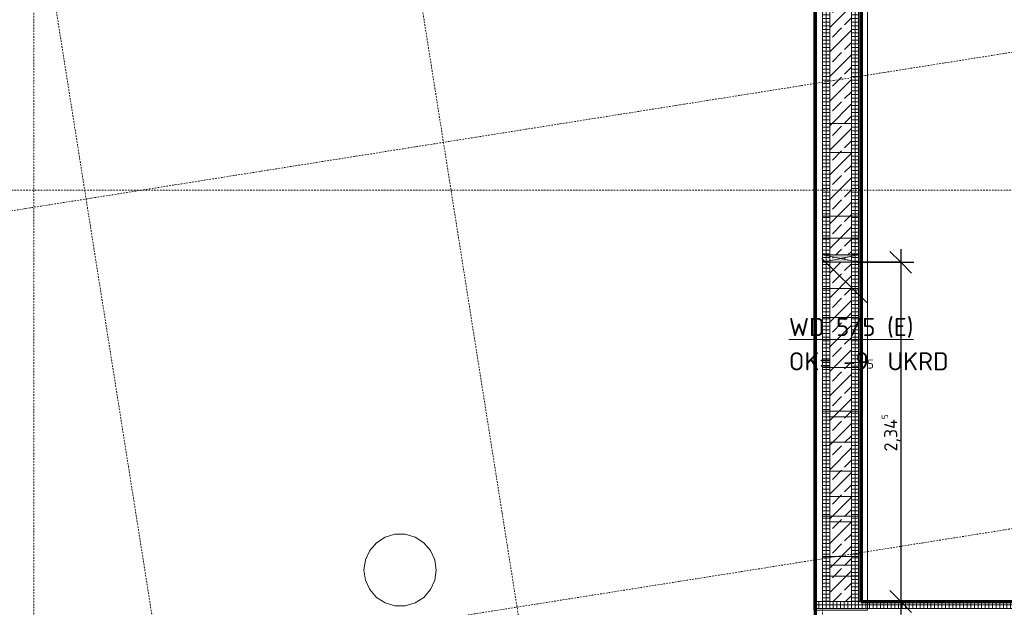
# Model space of a CAD drawing. Header units: millimetres. Extents: x 1523 to 73204, y -91281 to 10268.
# Tile 60 of 120: x 42878 to 49681, y -66517 to -62458. Entities that reach past the tile are written whole.
import ezdxf

# ---------------------------------------------------------------- set-up
doc = ezdxf.new("R2010")
doc.units = ezdxf.units.MM
for name, pattern in [('CAx_nichtHalbton', [20001.0584, 10000, -0.5292, 10000, -0.5292]), ('IMPORT-STRICHPUNKT _7_', [20, 10, -5, 0, -5]), ('IMPORT-VERDECKT _8_', [7.5, 5, -2.5]), ('Verdeckt 2x', [3.572, 2.3813, -1.1907])]:
    doc.linetypes.add(name, pattern=pattern)
for name, color, linetype, lineweight, true_color in [('30 A--Träger _ Dachkonstruktion', 7, 'IMPORT-VERDECKT _8_', 13, 0x656565), ('90 A--Achsraster _1_50_', 7, 'IMPORT-STRICHPUNKT _7_', 13, 0x656565), ('AD', 1, 'Continuous', 13, 0xff0000), ('Neubau_10 A--Wand außen _tragend_', 7, 'Continuous', 13, 0x656565), ('Neubau_10 A--Wand innen _tragend_', 7, 'Continuous', 13, 0x656565), ('Neubau_20 A--Gründungsbelag', 7, 'Continuous', 13, 0x656565), ('Sockelbeschichtung Sprühnebel', 7, 'Continuous', 13, 0x656565), ('Xref_706_5_--_ÜP_-1_000_16_Übersichtsplan UG_IFC 2025_01_13_dwg', 7, 'Continuous', 13, 0x767676), ('XX', 7, 'Continuous', 18, 0x804040)]:
    doc.layers.add(name, color=color, linetype=linetype, lineweight=lineweight, true_color=true_color)
for name, color, linetype, lineweight in [('AD_Detail', 7, 'Continuous', 13), ('Ax-50_BM-Bem', 7, 'Continuous', 9), ('Ax_BM-Bem', 7, 'Continuous', 9), ('GB_HLS-OBJ', 7, 'Continuous', 18), ('M-EQPM-___-IDEN', 7, 'Continuous', 9)]:
    doc.layers.add(name, color=color, linetype=linetype, lineweight=lineweight)
doc.styles.add('ISOCPEUR', font='isocpeur.ttf', dxfattribs={"height": 125})
doc.styles.add('ISOCPEUR_2', font='isocpeur.ttf', dxfattribs={"height": 62.5})
doc.styles.add('ISOCPEUR_3', font='isocpeur.ttf', dxfattribs={"height": 90})
doc.dimstyles.new('KI_1_8_mm_Isocpeur__cm_m__Aufrundung_auf_5_mm_ELT_Gesamtbemaßung_1', dxfattribs={"dimscale": 304.8, "dimtxt": 89.638306, "dimasz": 0.492126, "dimexe": 0.295276, "dimexo": 0.0625, "dimgap": 0.049213, "dimtad": 1, "dimlfac": 0.001, "dimrnd": 0.005, "dimzin": 0, "dimdsep": 46, "dimtxsty": 'ISOCPEUR_3', "dimblk1": 'OBLIQUE', "dimblk2": 'OBLIQUE', "dimsah": 1, "dimcen": 0.09, "dimdle": 0.295276, "dimadec": 0, "dimazin": 0, "dimtfac": 1, "dimtdec": 4, "dimtix": 1, "dimtmove": 0, "dimatfit": 3, "dimfxl": 0.984252, "dimfxlon": 1, "dimtvp": 1, "dimtfill": 1, "dimtolj": 1, "dimtzin": 0, "dimlwd": 25, "dimlwe": 25, "dimarcsym": 2})
pattern_1 = [(176.336, (0, 0), (1.597632, 24.948899), []), (266.336, (0, 0), (-24.948899, 1.597632), [])]
pattern_2 = [(86.336, (0, 0), (-24.948899, 1.597632), []), (176.336, (0, 0), (1.597632, 24.948899), [])]

# ---------------------------------------------------------------- blocks, each defined once
blk = doc.blocks.new('SuD_WD_RB Allgemein - SuD_WD_RB Allgemein-V10-SuD_-1UG gesamt Plot  - Blatt 7')
at = {"layer": 'AD', "lineweight": 18}
blk.add_hatch(color=256, dxfattribs=at).paths.add_polyline_path([(-125, 0), (-250, -25), (0, -25)])
at = {"layer": 'AD_Detail', "lineweight": 18, "true_color": 0xff0000}
blk.add_hatch(color=1, dxfattribs=at).paths.add_polyline_path([(-250, 25), (-125, 0), (0, 25)])
at = {"layer": 'AD', "color": 7}
for p, q in [((-250, -25), (0, 25)), ((-250, 25), (0, -25)), ((-250, -25), (-250, 25)), ((-250, 25), (0, 25)), ((0, 25), (0, -25)), ((0, -25), (-250, -25))]:
    blk.add_line(p, q, dxfattribs=at)
at = {"layer": 'AD_Detail'}
for p, q in [((0, 25), (-250, 25)), ((-250, 25), (-125, 0)), ((-125, 0), (0, 25)), ((-125, 0), (-250, -25)), ((-250, -25), (0, -25)), ((0, -25), (-125, 0))]:
    blk.add_line(p, q, dxfattribs=at)
blk = doc.blocks.new('Xref_706_5_--_ÜP_-1_000_11_Übersichtsplan UG_IFC 2024_09_30_dwg_Standard-Rastermarker_2-41960555-SuD_-1UG gesamt Plot  - Blatt 7')
at = {"layer": '90 A--Achsraster _1_50_', "color": 9, "true_color": 0xcbcbcb}
blk.add_line((0, 0), (40099.1, 0), dxfattribs=at)
blk = doc.blocks.new('Xref_706_5_--_ÜP_-1_000_11_Übersichtsplan UG_IFC 2024_09_30_dwg_Standard-Rastermarker_6-41960559-SuD_-1UG gesamt Plot  - Blatt 7')
at = {"layer": '90 A--Achsraster _1_50_', "color": 9, "true_color": 0xcbcbcb, "flags": 128}
blk.add_lwpolyline([(0, 0), (750, 0), (31250, 0), (32000, 0)], dxfattribs=at)
blk = doc.blocks.new('Xref_706_5_--_ÜP_-1_000_11_Übersichtsplan UG_IFC 2024_09_30_dwg_Standard-Rastermarker_31-41960585-SuD_-1UG gesamt Plot  - Blatt 7')
at = {"layer": '90 A--Achsraster _1_50_', "color": 9, "true_color": 0xcbcbcb}
blk.add_line((0, 0), (53500.2, 0), dxfattribs=at)
blk = doc.blocks.new('Xref_706_5_--_ÜP_-1_000_11_Übersichtsplan UG_IFC 2024_09_30_dwg_Standard-Rastermarker_32-41960586-SuD_-1UG gesamt Plot  - Blatt 7')
at = {"layer": '90 A--Achsraster _1_50_', "color": 9, "true_color": 0xcbcbcb}
blk.add_line((0, 0), (53500.2, 0), dxfattribs=at)
blk = doc.blocks.new('Xref_706_5_--_ÜP_-1_000_16_Übersichtsplan UG_IFC 2025_01_13_dwg-35469238-SuD_-1UG gesamt Plot  - Blatt 7')
at = {"layer": 'Neubau_10 A--Wand außen _tragend_', "true_color": 0xcbcbcb}
h = blk.add_hatch(dxfattribs=at)
h.set_pattern_fill('FP_12', color=9, style=0, pattern_type=2)
h.set_pattern_definition(pattern_2)
h.paths.add_polyline_path([(61397.3, -82228.7), (62171.3, -70140.1), (62121.4, -70136.9), (61339.6, -82346.9), (61391.9, -82312.6), (61395.9, -82250.3)])
h = blk.add_hatch(dxfattribs=at)
h.set_pattern_fill('FP_12', color=9, style=0, pattern_type=2)
h.set_pattern_definition(pattern_2)
h.paths.add_polyline_path([(61391.9, -82312.6), (61339.6, -82346.9), (61389.5, -82350.1)])
at = {"layer": 'Neubau_10 A--Wand innen _tragend_', "true_color": 0xcbcbcb}
h = blk.add_hatch(dxfattribs=at)
h.set_pattern_fill('FP_10', color=9, style=0, pattern_type=2)
h.set_pattern_definition(pattern_1)
h.paths.add_polyline_path([(59020.7, -81897.8), (58970.8, -81894.6), (58977.6, -81945.1), (59007.5, -81947)])
h.paths.add_polyline_path([(61358.8, -82047.5), (59020.7, -81897.8), (59017.5, -81947.7), (61355.6, -82097.4)])
h.paths.add_polyline_path([(58967.6, -81944.5), (58970.8, -81894.6), (51239, -81399.5), (51243.7, -81449.9), (58850.8, -81937)])
h = blk.add_hatch(dxfattribs=at)
h.set_pattern_fill('FP_4', color=9, style=0, pattern_type=2)
h.set_pattern_definition([(131.336, (0, 0), (90.10192, 79.25683), []), (131.336, (-45.05, -39.63), (90.10192, 79.25683), [90, -30])])
h.paths.add_polyline_path([(61355.6, -82097.4), (59017.5, -81947.7), (59007.9, -82097.4), (61346, -82247.1), (61347.4, -82225.5)])
h.paths.add_polyline_path([(58987.8, -82020.9), (59007.5, -81947), (58977.6, -81945.1)])
h.paths.add_polyline_path([(58997.9, -82096.7), (58987.8, -82020.9), (58968, -82094.8), (58983, -82095.8)])
h.paths.add_polyline_path([(58967.6, -81944.5), (51243.7, -81449.9), (51257.8, -81601.1), (58958, -82094.2)])
h = blk.add_hatch(dxfattribs=at)
h.set_pattern_fill('FP_10', color=9, style=0, pattern_type=2)
h.set_pattern_definition(pattern_1)
h.paths.add_polyline_path([(59004.7, -82147.3), (58997.9, -82096.7), (58968, -82094.8), (58954.8, -82144.1), (58979.8, -82145.7)])
h.paths.add_polyline_path([(61346, -82247.1), (59007.9, -82097.4), (59004.7, -82147.3), (61342.8, -82297)])
h.paths.add_polyline_path([(58954.8, -82144.1), (58958, -82094.2), (51257.8, -81601.1), (51262.5, -81651.5), (58838, -82136.6)])
at = {"color": 7, "lineweight": 13, "true_color": 0xefefef, "flags": 128}
blk.add_lwpolyline([(60955.8, -84947), (60884.8, -84952.6), (60818.3, -84978), (60761.7, -85021), (60719.5, -85078.3), (60695.1, -85145.2), (60690.6, -85216.2), (60706.2, -85285.6), (60740.8, -85347.8), (60791.5, -85397.7), (60854.2, -85431.4), (60923.8, -85446), (60994.7, -85440.4), (61061.2, -85415), (61117.9, -85371.9), (61160.1, -85314.7), (61184.5, -85247.8), (61189, -85176.8), (61173.4, -85107.4), (61138.8, -85045.2), (61088.1, -84995.2), (61025.4, -84961.6)], close=True, dxfattribs=at)
at = {"layer": '30 A--Träger _ Dachkonstruktion', "color": 9, "true_color": 0xcbcbcb, "flags": 128}
blk.add_lwpolyline([(45435.4, -86285.3), (45770.7, -81049.4), (61358.8, -82047.5), (61342.8, -82297), (46004.2, -81314.8), (45045.7, -96284.2), (57550.1, -97084.8)], dxfattribs=at)
at = {"layer": '90 A--Achsraster _1_50_', "color": 9, "true_color": 0xcbcbcb}
for p, q in [((64483.7, -84104.3), (41823.1, -86221)), ((64715.4, -86593.6), (41661.4, -88747))]:
    blk.add_line(p, q, dxfattribs=at)
at = {"layer": 'Neubau_10 A--Wand außen _tragend_', "color": 9, "true_color": 0xcbcbcb, "flags": 128}
blk.add_lwpolyline([(62689.2, -70659.1), (62489.6, -70646.3), (62439.7, -70643.1), (62140.3, -70624), (62090.4, -70620.8), (62068.1, -70970.1), (61339.6, -82346.9), (61389.5, -82350.1)], dxfattribs=at)
at = {"layer": 'Neubau_10 A--Wand innen _tragend_', "color": 9, "true_color": 0xcbcbcb}
blk.add_line((61033.4, -82277.2), (61093.3, -82281), dxfattribs=at)
at = {"layer": 'Neubau_10 A--Wand innen _tragend_', "color": 9, "true_color": 0xcbcbcb, "flags": 128}
for points in [[(61355.6, -82097.4), (45817.4, -81102.4), (45405.9, -87529.3)], [(61346, -82247.1), (45957.5, -81261.7), (45555.6, -87538.9)], [(56448.3, -81733.1), (56445.1, -81783), (56435.6, -81932.6), (56432.4, -81982.5), (56831.5, -82008.1), (58049.5, -82086.1)], [(56847.5, -81758.6), (58065.5, -81836.6), (58062.3, -81886.5), (58052.7, -82036.2), (58049.5, -82086.1), (58249.1, -82098.9)], [(58688.3, -82127), (58249.1, -82098.9), (58252.3, -82049), (58261.9, -81899.3), (58265.1, -81849.4), (58065.5, -81836.6)], [(58265.1, -81849.4), (58704.3, -81877.5), (58701.1, -81927.4), (58691.5, -82077.1), (58688.3, -82127), (58838, -82136.6)], [(58954.8, -82144.1), (58838, -82136.6), (58841.2, -82086.7), (58850.8, -81937), (58854, -81887.1), (58704.3, -81877.5)], [(59004.7, -82147.3), (59007.9, -82097.4), (59017.5, -81947.7), (59020.7, -81897.8), (58970.8, -81894.6), (58854, -81887.1)], [(58970.8, -81894.6), (58967.6, -81944.5), (58958, -82094.2), (58954.8, -82144.1), (59004.7, -82147.3), (59186.9, -82158.9)], [(59020.7, -81897.8), (59202.9, -81909.4), (59199.7, -81959.3), (59190.1, -82109), (59186.9, -82158.9), (59386.5, -82171.7), (59731.4, -82193.8)], [(59386.5, -82171.7), (59389.7, -82121.8), (59399.3, -81972.1), (59402.4, -81922.2), (59202.9, -81909.4)], [(60030.7, -82213), (60033.9, -82163.1), (60043.5, -82013.4), (60046.7, -81963.5), (59747.3, -81944.3), (59402.4, -81922.2)], [(59747.3, -81944.3), (59744.1, -81994.2), (59734.5, -82143.9), (59731.4, -82193.8), (60030.7, -82213), (60070.4, -82215.5)], [(60046.7, -81963.5), (60260.8, -81977.2), (60257.6, -82027.1), (60248, -82176.8), (60244.8, -82226.7)], [(60444.4, -82239.4), (60447.6, -82189.5), (60457.2, -82039.9), (60460.4, -81990), (60635.2, -82001.2)], [(60754, -82259.3), (61033.4, -82277.2), (61036.6, -82227.3), (61046.2, -82077.6), (61049.4, -82027.7), (60770, -82009.8)], [(60809.9, -82012.3), (60806.7, -82062.2), (60797.1, -82211.9), (60793.9, -82261.8)], [(61049.4, -82027.7), (61109.3, -82031.5), (61106.1, -82081.4), (61096.5, -82231.1), (61093.3, -82281), (61168.2, -82285.8), (61171.3, -82235.9), (61180.9, -82086.2), (61184.1, -82036.3), (61109.3, -82031.5)], [(61168.2, -82285.8), (61342.8, -82297), (61358.8, -82047.5), (61184.1, -82036.3)]]:
    blk.add_lwpolyline(points, dxfattribs=at)
blk.add_lwpolyline([(60086.4, -81966), (60083.2, -82015.9), (60073.6, -82165.6), (60070.4, -82215.5), (60619.3, -82250.6), (60622.5, -82200.7), (60619.3, -82250.6), (60754, -82259.3), (60757.2, -82209.4), (60766.8, -82059.7), (60770, -82009.8), (60635.2, -82001.2), (60632.1, -82051.1), (60622.5, -82200.7), (60632.1, -82051.1), (60635.3, -82001.2)], close=True, dxfattribs=at)
at = {"layer": 'Neubau_20 A--Gründungsbelag', "color": 9, "true_color": 0xcbcbcb, "flags": 128}
for points in [[(56636.5, -75828), (56323.1, -80723), (57321.1, -80786.9), (57257.2, -81784.8), (61358.8, -82047.5), (61736.1, -76154.5)], [(76508.6, -83318.2), (61339.7, -82346.9), (61342.9, -82297), (50145.7, -81580), (50069, -82777.6), (56386.1, -83182), (55903.7, -90716.6), (58702.9, -90895.9), (58687, -91145.3), (57933.5, -91097.1), (57909.2, -91476.3), (57759.5, -91466.7), (57680.3, -92704.2), (57830, -92713.8), (57702.5, -94704.7), (57453, -94688.7), (57540.2, -93326.5), (55743.9, -93211.5), (55664, -94459), (45205.5, -93789.3), (45189.8, -94033.8), (44940.3, -94017.8), (44811.9, -96023.7)]]:
    blk.add_lwpolyline(points, dxfattribs=at)
at = {"layer": 'Sockelbeschichtung Sprühnebel', "color": 9, "true_color": 0xcbcbcb, "flags": 128}
blk.add_lwpolyline([(48858.9, -59250.7), (49704.3, -68302.4), (49558.7, -68315.5), (50764.2, -81309), (45714.7, -80985.6), (44313.5, -101380.7), (44793.2, -101480), (46060.3, -81378.5), (50740.5, -81678.2), (51335.7, -81716.3), (61398.8, -82360.7), (61422.5, -81991.4), (51293.6, -81342.9)], dxfattribs=at)
for name, p, rotation in [('Xref_706_5_--_ÜP_-1_000_11_Übersichtsplan UG_IFC 2024_09_30_dwg_Standard-Rastermarker_31-41960585-SuD_-1UG gesamt Plot  - Blatt 7', (60649.5, -112955.4), 95.33628353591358), ('Xref_706_5_--_ÜP_-1_000_11_Übersichtsplan UG_IFC 2024_09_30_dwg_Standard-Rastermarker_32-41960586-SuD_-1UG gesamt Plot  - Blatt 7', (63933.3, -113165.7), 95.33628353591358), ('Xref_706_5_--_ÜP_-1_000_11_Übersichtsplan UG_IFC 2024_09_30_dwg_Standard-Rastermarker_6-41960559-SuD_-1UG gesamt Plot  - Blatt 7', (56646.5, -111196), 86.33628353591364), ('Xref_706_5_--_ÜP_-1_000_11_Übersichtsplan UG_IFC 2024_09_30_dwg_Standard-Rastermarker_2-41960555-SuD_-1UG gesamt Plot  - Blatt 7', (82170.2, -83630.6), 176.3362835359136), ('Xref_706_5_--_ÜP_-1_000_11_Übersichtsplan UG_IFC 2024_09_30_dwg_Standard-Rastermarker_2-41960555-SuD_-1UG gesamt Plot  - Blatt 7', (81821.9, -89069.4), 176.3362835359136)]:
    blk.add_blockref(name, p, dxfattribs=dict(rotation=rotation))
blk = doc.blocks.new('DIMBLOCK59-SuD_-1UG gesamt Plot  - Blatt 7')
at = {"layer": 'Ax-50_BM-Bem', "lineweight": 25}
for p, q in [((48966, -64133.4), (48891, -64058.4)), ((48966, -64043.4), (48966, -66566.3)), ((48666, -64133.4), (49056, -64133.4)), ((48966, -64133.4), (48666, -64133.4)), ((48966, -64133.4), (49041, -64208.4)), ((48966, -66476.3), (48891, -66401.3)), ((48666, -66476.3), (49056, -66476.3)), ((48966, -66476.3), (48666, -66476.3)), ((48966, -66476.3), (49041, -66551.3))]:
    blk.add_line(p, q, dxfattribs=at)
at = {"layer": 'Ax-50_BM-Bem', "color": 0, "lineweight": 25, "insert": (48833.4, -65440.2), "char_height": 90, "width": 324.843, "attachment_point": 1, "rotation": 90, "line_spacing_factor": 1.149209, "style": 'ISOCPEUR_3', "bg_fill": 3, "box_fill_scale": 1.25, "bg_fill_color": 256, "bg_fill_true_color": 13158600, "bg_fill_transparency": 0}
blk.add_mtext('2,34\\A2\\H0.5x;\\S5^  ;\\H2x;', dxfattribs=at)
blk = doc.blocks.new('_Oblique')
at = {"color": 0, "linetype": 'ByBlock', "lineweight": -2}
blk.add_line((-0.5, -0.5), (0.5, 0.5), dxfattribs=at)

msp = doc.modelspace()

# ---------------------------------------------------------------- linework, layer by layer
at = {"layer": 'M-EQPM-___-IDEN'}
msp.add_line((48420.305, -64108.369), (48731.674, -64411.346), dxfattribs=at)
at = {"layer": 'XX', "color": 7, "linetype": 'CAx_nichtHalbton', "lineweight": 70, "true_color": 0xffffff}
for p, q in [((48375.786, -81662.395), (48375.786, -55256.299)), ((48693.286, -61366.236), (48693.286, -66476.236)), ((48693.286, -66476.236), (54393.286, -66476.236))]:
    msp.add_line(p, q, dxfattribs=at)
at = {"layer": 'XX', "color": 9, "linetype": 'Verdeckt 2x', "true_color": 0xc0c0c0}
for p, q in [((48425.786, -55256.236), (48425.786, -66476.295)), ((48675.786, -61366.439), (48675.786, -63886.439)), ((48861.249, -66476.295), (48375.786, -66476.295)), ((48375.786, -66476.295), (48375.786, -81676.282))]:
    msp.add_line(p, q, dxfattribs=at)

# ---------------------------------------------------------------- block references
at = {"layer": 'GB_HLS-OBJ', "rotation": 180}
msp.add_blockref('SuD_WD_RB Allgemein - SuD_WD_RB Allgemein-V10-SuD_-1UG gesamt Plot  - Blatt 7', (48425.786, -64108.369), dxfattribs=at)
at = {"layer": 'Xref_706_5_--_ÜP_-1_000_16_Übersichtsplan UG_IFC 2025_01_13_dwg', "color": 9, "true_color": 0xcbcbcb, "rotation": 273.6637164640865}
msp.add_blockref('Xref_706_5_--_ÜP_-1_000_16_Übersichtsplan UG_IFC 2025_01_13_dwg-35469238-SuD_-1UG gesamt Plot  - Blatt 7', (126634.737, 0), dxfattribs=at)

# ---------------------------------------------------------------- texts
at = {"layer": 'M-EQPM-___-IDEN', "color": 1, "true_color": 0xff0000, "attachment_point": 1}
for s, insert, char_height, width, style in [('\\LWD 5/5 (E)', (48192.674, -64518.062), 125, 1026.16, 'ISOCPEUR'), ('OK= -9', (48192.674, -64755.326), 125, 657.38375, 'ISOCPEUR'), (' UKRD', (48794.601, -64755.326), 125, 573.20656, 'ISOCPEUR'), ('5', (48735.07, -64805.33), 62.5, 72.15187, 'ISOCPEUR_2')]:
    msp.add_mtext(s, dxfattribs=dict(at, insert=insert, char_height=char_height, width=width, style=style))

# ---------------------------------------------------------------- next in the draw order: dimensions: what is measured, and where the dimension line sits
at = {"layer": 'Ax_BM-Bem', "lineweight": 25}
dim = msp.add_linear_dim(base=(48965.969, -66476.295), p1=(48665.969, -64133.369), p2=(48665.969, -66476.295), angle=270.0000002, text='\\A1;2,34\\Q;{\\A1;{\\H0.5x;\\S5^ ;}}', dimstyle='KI_1_8_mm_Isocpeur__cm_m__Aufrundung_auf_5_mm_ELT_Gesamtbemaßung_1', override={"dimpost": '<>', "dimfxl": 2342.925995}, dxfattribs=at)
dim.commit()
dim.dimension.update_dxf_attribs({"geometry": 'DIMBLOCK59-SuD_-1UG gesamt Plot  - Blatt 7', "text_midpoint": (48896.969, -65304.832)})

doc.saveas('drawing.dxf')
